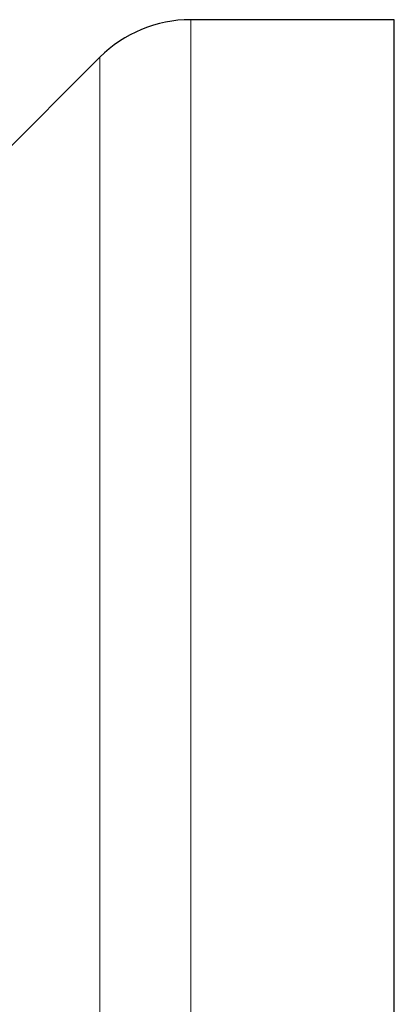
# Model space of a CAD drawing. Header units: millimetres. Extents: x 8 to 760, y 12 to 454.
# Tile 19 of 110: x 164.55 to 173.3, y 431.48 to 454.5. Entities that reach past the tile are written whole.
import ezdxf

# ---------------------------------------------------------------- set-up
doc = ezdxf.new("R2010")
doc.units = ezdxf.units.MM

msp = doc.modelspace()

# ---------------------------------------------------------------- linework, layer by layer
at = {"color": 7, "linetype": 'Continuous', "lineweight": 30}
for p, q in [((173.299, 454.496), (168.542, 454.496)), ((173.299, 384.496), (173.299, 454.496)), ((166.42, 453.618), (147.885, 435.082))]:
    msp.add_line(p, q, dxfattribs=at)
at = {"color": 8, "linetype": 'Continuous', "lineweight": 0}
for p, q in [((168.542, 398.442), (168.542, 454.496)), ((166.42, 398.971), (166.42, 453.618))]:
    msp.add_line(p, q, dxfattribs=at)
at = {"color": 7, "linetype": 'Continuous', "lineweight": 30}
msp.add_arc((168.542, 451.496), 3, 90, 135, dxfattribs=at)

doc.saveas('drawing.dxf')
